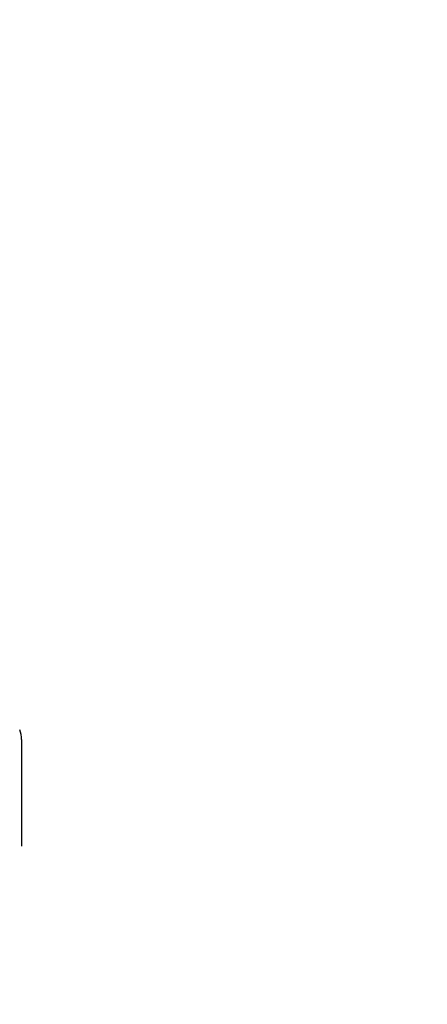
# Model space of a CAD drawing. Header units: inches. Extents: x 0.2 to 10.8, y 0.2 to 8.2.
# Tile 50 of 127: x 2.11 to 2.247, y 5.206 to 5.539. Entities that reach past the tile are written whole.
import ezdxf

# ---------------------------------------------------------------- set-up
doc = ezdxf.new("R2010")
doc.units = ezdxf.units.IN
doc.header["$MEASUREMENT"] = 0
doc.layers.add('DIMENSIONS', color=140, linetype='Continuous')
doc.styles.add('SLDTEXTSTYLE0', font='TXT', dxfattribs={"width": 0.7})
doc.dimstyles.new('SLDDIMSTYLE1', dxfattribs={"dimtxt": 0.084961, "dimasz": 0.13, "dimexe": 0, "dimexo": 0.0625, "dimgap": 0.02124, "dimtad": 0, "dimtih": 1, "dimtoh": 1, "dimlfac": 12, "dimrnd": 1e-09, "dimzin": 12, "dimdsep": 46, "dimtxsty": 'SLDTEXTSTYLE0', "dimsah": 1, "dimcen": 0.09, "dimadec": 0, "dimazin": 3, "dimtfac": 1, "dimtmove": 0, "dimatfit": 0, "dimfxl": 0, "dimfrac": 2, "dimtolj": 1, "dimtzin": 12, "dimarcsym": 0})

# ---------------------------------------------------------------- blocks, each defined once
blk = doc.blocks.new('_D_8')
at = {"layer": 'DIMENSIONS'}
for p, q in [((1.84563, 5.2049), (1.84563, 6.08056)), ((1.99746, 5.48447), (1.99746, 6.08056)), ((1.27424, 5.95556), (1.24571, 5.95556)), ((1.24571, 5.95556), (1.24571, 5.82053)), ((1.52671, 5.95556), (1.55524, 5.95556)), ((1.55524, 5.95556), (1.55524, 5.82053)), ((1.84563, 5.95556), (1.64183, 5.95556)), ((1.99746, 5.95556), (2.24746, 5.95556)), ((1.24571, 5.82053), (1.27424, 5.82053)), ((1.55524, 5.82053), (1.52671, 5.82053))]:
    blk.add_line(p, q, dxfattribs=at)
for points in [[(1.84563, 5.95556), (1.71563, 5.97556), (1.71563, 5.93556)], [(1.99746, 5.95556), (2.12746, 5.93556), (2.12746, 5.97556)]]:
    blk.add_solid(points, dxfattribs=at)
at = {"layer": 'DIMENSIONS', "char_height": 0.083333, "attachment_point": 1, "style": 'SLDTEXTSTYLE0'}
for s, insert in [('1.82', (1.27424, 6.08201)), ('46.3', (1.27424, 5.92796))]:
    blk.add_mtext(s, dxfattribs=dict(at, insert=insert))

msp = doc.modelspace()

# ---------------------------------------------------------------- linework, layer by layer
at = {"color": 7, "linetype": 'Continuous', "lineweight": 25}
msp.add_line((2.1102331, 5.2955865), (2.1102331, 5.2594972), dxfattribs=at)
msp.add_arc((2.1003906, 5.2955865), 0.0098425, 0, 19.608119, dxfattribs=at)

# ---------------------------------------------------------------- dimensions: what is measured, and where the dimension line sits
at = {"layer": 'DIMENSIONS'}
dim = msp.add_linear_dim(base=(1.9974615, 5.955564), p1=(1.8456281, 5.1548967), p2=(1.9974615, 5.4344696), dimstyle='SLDDIMSTYLE1', dxfattribs=at)
dim.commit()
dim.dimension.update_dxf_attribs({"geometry": '_D_8', "text_midpoint": (1.4004736, 5.955564), "dimtype": 160})

doc.saveas('drawing.dxf')
